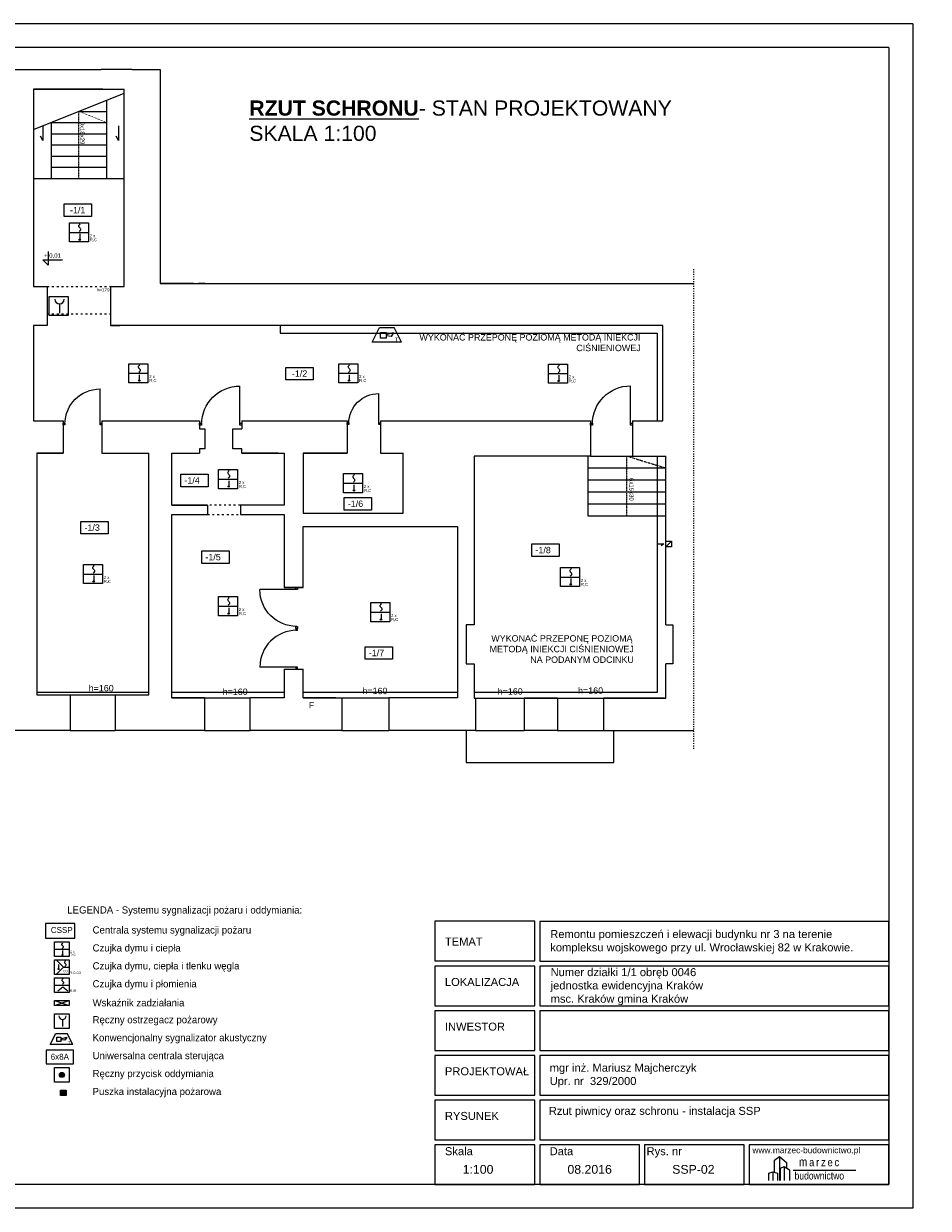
# Model space of a CAD drawing. Header units: centimetres. Extents: x 74437 to 92332, y -37016 to -3432.
# Tile 2 of 68: x 76420 to 78687, y -37016 to -34046. Entities that reach past the tile are written whole.
import ezdxf

# ---------------------------------------------------------------- set-up
doc = ezdxf.new("R2010")
doc.units = ezdxf.units.CM
doc.header["$LTSCALE"] = 0.02
doc.linetypes.add('ACAD_ISO03W100', pattern=[30, 12, -18])
doc.layers.get('0').update_dxf_attribs({"color": 8, "lineweight": 13})
for name, color, linetype, lineweight in [('0_stolarka', 8, 'Continuous', 13), ('_pk_tabelka', 7, 'Continuous', 15), ('ei30', 8, 'Continuous', 13), ('Linia SSP', 7, 'Continuous', 35), ('LINIE PRZEKROJOWE', 8, 'Continuous', 13), ('OPISY', 8, 'Continuous', 13), ('OSIE', 8, 'ACAD_ISO03W100', 13), ('SOD_UCS', 7, 'Continuous', 9), ('SSP', 7, 'Continuous', 25), ('SSP_Centrala', 7, 'Continuous', 25), ('SSP_PO-6x', 7, 'Continuous', 25), ('SSP_SAW-6101', 7, 'Continuous', 25), ('SSP_WZ-31', 7, 'Continuous', 25), ('stolarka', 8, 'Continuous', 13), ('WIDOK', 8, 'Continuous', 13)]:
    doc.layers.add(name, color=color, linetype=linetype, lineweight=lineweight)
doc.styles.add('ARCH. STANDARD', font='arial.ttf')
doc.styles.get("Standard").update_dxf_attribs({"font": 'arial.ttf', "height": 12})
doc.styles.add('Tomasz_W legenda', font='TCM_____.TTF')

# ---------------------------------------------------------------- blocks, each defined once
blk = doc.blocks.new('*U3')
at = {"layer": 'stolarka', "transparency": 33554684}
blk.add_lwpolyline([(5, 0), (5, 95)], dxfattribs=at)
for points in [[(0, 2.5), (0, -2.5), (5, -2.5), (5, 2.5)], [(100, -2.5), (105, -2.5), (105, 2.5), (100, 2.5)]]:
    blk.add_lwpolyline(points, close=True, dxfattribs=at)
blk.add_arc((5, 0), 95, 0, 90, dxfattribs=at)
blk = doc.blocks.new('POLON6000')
at = {"layer": 'Linia SSP', "lineweight": 5}
blk.add_lwpolyline([(0, 12.8), (0, 0), (25.6, 0), (25.6, 12.8)], close=True, dxfattribs=at)
blk = doc.blocks.new('WZ-31')
at = {"layer": 'Linia SSP', "lineweight": 5}
for p, q in [((0, 0), (12.8, 4.4)), ((0, 4.4), (12.8, 0))]:
    blk.add_line(p, q, dxfattribs=at)
blk.add_lwpolyline([(0, 0), (0, 4.4), (12.8, 4.4), (12.8, 0)], close=True, dxfattribs=at)
blk = doc.blocks.new('SAW-6101')
at = {"layer": 'Linia SSP', "lineweight": 5}
for p, q in [((0, 0), (6.4, 12.8)), ((25.6, 0), (0, 0)), ((6.4, 12.8), (19.2, 12.8)), ((7.3, 8.5), (12.1, 8.5)), ((7.3, 3.7), (7.3, 8.5)), ((12.1, 3.7), (7.3, 3.7)), ((12.1, 6.7), (18.7, 8.5)), ((12.1, 8.5), (12.1, 3.7)), ((16.4, 5.1), (12.1, 5.5)), ((18.7, 8.5), (16.4, 5.1)), ((25.6, 0), (19.2, 12.8))]:
    blk.add_line(p, q, dxfattribs=at)
blk.add_text('T', height=3.5, rotation=360, dxfattribs=at).set_placement((19.9, 0.5))
blk = doc.blocks.new('UCS6000')
at = {"layer": 'Linia SSP', "lineweight": 5}
blk.add_lwpolyline([(-25.6, 12.8), (-25.6, 0), (0, 0), (0, 12.8)], close=True, dxfattribs=at)
blk = doc.blocks.new('PO-xx')
at = {"layer": 'Linia SSP', "lineweight": 5}
h = blk.add_hatch(color=256, dxfattribs=at)
h.set_gradient(color1=(255, 255, 255))
edge = h.paths.add_edge_path()
edge.add_arc((6.4, 6.4), 2.21, 0, 360)
blk.add_lwpolyline([(0, 12.8), (12.8, 12.8), (12.8, 0), (0, 0)], close=True, dxfattribs=at)
blk.add_circle((6.4, 6.4), 2.21, dxfattribs=at)
blk = doc.blocks.new('AWOZ_P')
at = {"layer": 'SSP'}
blk.add_hatch(color=256, dxfattribs=at).paths.add_polyline_path([(379.9, 273.4), (379.9, 279.6), (386.1, 279.6), (386.1, 273.4)])
blk.add_lwpolyline([(379.9, 273.4), (379.9, 279.6), (386.1, 279.6), (386.1, 273.4)], close=True, dxfattribs=at)
blk = doc.blocks.new('A$C2559252F')
at = {"lineweight": 9}
for p, q in [((-20.01, 3.95), (-18.01, 5.47)), ((-18.01, 5.47), (-15.17, 2.98)), ((-18.01, 5.47), (-18.01, -4.14)), ((-20.01, -0.88), (-20.01, 3.95)), ((-17.65, 0.81), (-16.1, 1.39)), ((-17.65, -4.14), (-17.65, 0.81)), ((-16.1, 1.39), (-13.97, 0.07)), ((-16.1, 1.39), (-16.1, -4.14)), ((-15.17, 2.98), (-15.17, 0.81)), ((-13.97, 0.07), (-13.97, -4.14)), ((-12.57, 0), (12.57, 0)), ((-20.67, -0.7), (-20.67, -4.14))]:
    blk.add_line(p, q, dxfattribs=at)
blk.add_lwpolyline([(-22.28, -4.14), (-22.28, -1.29), (-20.67, -0.7), (-18.79, -1.2), (-18.79, -4.14)], dxfattribs=at)
at = {"lineweight": 9, "attachment_point": 1}
for s, insert, char_height, width in [('{\\fTechnic|b0|i0|c2|p2;\\H1.1667x;m\\H0.57141x; \\H1.6001x;a\\H0.62496x; \\H1.6001x;r\\H0.62496x; \\H1.6001x;z\\H0.62496x; \\H1.6001x;e\\H0.62496x; \\H1.6001x;c}', (-10.22, 5.04), 3, 25.2165), ('{\\fTechnic|b0|i0|c2|p2;\\H0.25x;budownictwo}', (-11.99, -0.78), 12, 32.0979)]:
    blk.add_mtext(s, dxfattribs=dict(at, insert=insert, char_height=char_height, width=width))

msp = doc.modelspace()

# ---------------------------------------------------------------- hatches: boundary and pattern name
at = {"layer": 'Linia SSP', "lineweight": 5}
for points in [[(76562.6, -34587.4, 1), (76559.1, -34587.4, 1)], [(76711.8, -34940.5, 1), (76708.3, -34940.5, 1)], [(77237.6, -34940.5, 1), (77234.1, -34940.5, 1)], [(77763, -34941.2, 1), (77759.5, -34941.2, 1)], [(76936.1, -35206, 1), (76932.6, -35206, 1)], [(77249.6, -35216, 1), (77246.1, -35216, 1)], [(76597.6, -35444, 1), (76594.1, -35444, 1)], [(77793.1, -35451.5, 1), (77789.6, -35451.5, 1)], [(76936.1, -35524.5, 1), (76932.6, -35524.5, 1)], [(77317.6, -35539.5, 1), (77314.1, -35539.5, 1)], [(76519.1, -36380.4, 1), (76516.4, -36380.4, 1)], [(76509.2, -36415.7, 1), (76506.5, -36415.7, 1)]]:
    msp.add_hatch(color=256, dxfattribs=at).paths.add_polyline_path(points)

# ---------------------------------------------------------------- linework, layer by layer
at = {"ltscale": 20}
for points in [[(76445.3, -34209.5), (76672.3, -34209.5)], [(76628.3, -34237.5), (76628.3, -34433.5)], [(76558.8, -34265.5), (76628.3, -34265.5)], [(76489.3, -34293.5), (76489.3, -34433.5)], [(76489.3, -34293.5), (76628.3, -34293.5)], [(76489.3, -34321.5), (76628.3, -34321.5)], [(76489.3, -34349.5), (76628.3, -34349.5)], [(76489.3, -34377.5), (76628.3, -34377.5)], [(76489.3, -34405.5), (76628.3, -34405.5)], [(76445.3, -34433.5), (76672.3, -34433.5)]]:
    msp.add_lwpolyline(points, dxfattribs=at)
for points in [[(76468.1, -34301.6), (76468.1, -34338.8), (76462.8, -34328)], [(76657.8, -34301.6), (76657.8, -34338.8), (76652.5, -34328)], [(77834.3, -35129.6), (77834.3, -35129.6), (77834.3, -35159.6), (78029.3, -35159.6)], [(77840.3, -35129.6), (77946.3, -35129.6)], [(77834.3, -35159.6), (77834.3, -35159.6), (77834.3, -35189.6), (78029.3, -35189.6)], [(77834.3, -35189.6), (77834.3, -35189.6), (77834.3, -35219.6), (78029.3, -35219.6)], [(77834.3, -35219.6), (77834.3, -35219.6), (77834.3, -35249.6), (78029.3, -35249.6)], [(77834.3, -35249.6), (77834.3, -35249.6), (77834.3, -35279.6), (78029.3, -35279.6)], [(78007.7, -35349.9), (78024.3, -35349.9), (78018, -35354.8)], [(77528.8, -35817.6), (77528.8, -35897.6), (77898.8, -35897.6), (77898.8, -35817.6)]]:
    msp.add_lwpolyline(points)
at = {"layer": '0_stolarka'}
for points in [[(77063.3, -34802.6), (77063.3, -34821.2)], [(77063.3, -34821.2), (78007.4, -34821.2), (78007.4, -35041.6)], [(78007.4, -35129.6), (78007.4, -35722.8), (77549.3, -35722.8)], [(76734.3, -35722.8), (76453.3, -35722.8)], [(77073.3, -35722.8), (76791.3, -35722.8)], [(77507.3, -35722.8), (77120.3, -35722.8)]]:
    msp.add_lwpolyline(points, dxfattribs=at)
at = {"layer": '_pk_tabelka', "color": 7, "ltscale": 3}
for p, q in [((78648.4, -34045.7), (74448.4, -34045.7)), ((78648.4, -34045.7), (78648.4, -37015.7)), ((78588.4, -34105.7), (74698.4, -34105.7)), ((78588.4, -34105.7), (78588.4, -36955.7)), ((78588.4, -36955.7), (74698.4, -36955.7)), ((78648.4, -37015.7), (74448.4, -37015.7))]:
    msp.add_line(p, q, dxfattribs=at)
for points in [[(77450.9, -36395.5), (77700.9, -36395.5), (77700.9, -36296.1), (77450.9, -36296.1)], [(77713.4, -36396), (78588.4, -36396), (78588.4, -36296.6), (77713.4, -36296.6)], [(77450.9, -36508), (77700.9, -36508), (77700.9, -36408.5), (77450.9, -36408.5)], [(77713.4, -36508), (78588.4, -36508), (78588.4, -36408.5), (77713.4, -36408.5)], [(77450.9, -36619.9), (77700.9, -36619.9), (77700.9, -36520.5), (77450.9, -36520.5)], [(77713.4, -36619.9), (78588.4, -36619.9), (78588.4, -36520.5), (77713.4, -36520.5)], [(77450.9, -36731.8), (77700.9, -36731.8), (77700.9, -36632.4), (77450.9, -36632.4)], [(77713.4, -36731.8), (78588.4, -36731.8), (78588.4, -36632.4), (77713.4, -36632.4)], [(77450.9, -36843.7), (77700.9, -36843.7), (77700.9, -36744.3), (77450.9, -36744.3)], [(77713.4, -36843.7), (78588.4, -36843.7), (78588.4, -36744.3), (77713.4, -36744.3)], [(77450.9, -36955.7), (77700.9, -36955.7), (77700.9, -36856.2), (77450.9, -36856.2)], [(77713.4, -36955.7), (77963.4, -36955.7), (77963.4, -36856.2), (77713.4, -36856.2)], [(77975.9, -36955.7), (78225.9, -36955.7), (78225.9, -36856.2), (77975.9, -36856.2)], [(78238.4, -36955.7), (78588.4, -36955.7), (78588.4, -36856.2), (78238.4, -36856.2)]]:
    msp.add_lwpolyline(points, close=True, dxfattribs=at)
at = {"layer": 'Linia SSP', "lineweight": 5}
for p, q in [((76534.9, -34569), (76582.7, -34569)), ((76560.8, -34572.9), (76560.8, -34587.4)), ((76510.4, -34748.1), (76510.4, -34771.5)), ((77293.6, -34844.3), (77312, -34807.6)), ((77312, -34807.6), (77348.7, -34807.6)), ((77367, -34844.3), (77348.7, -34807.6)), ((77314.6, -34819.9), (77328.4, -34819.9)), ((77314.6, -34833.7), (77314.6, -34819.9)), ((77328.4, -34833.7), (77314.6, -34833.7)), ((77328.4, -34825), (77347.2, -34819.9)), ((77328.4, -34819.9), (77328.4, -34833.7)), ((77340.8, -34829.8), (77328.4, -34828.5)), ((77347.2, -34819.9), (77340.8, -34829.8)), ((77367, -34844.3), (77293.6, -34844.3)), ((76684.2, -34922.1), (76731.9, -34922.1)), ((76710.1, -34926), (76710.1, -34940.5)), ((77209.9, -34922.1), (77257.7, -34922.1)), ((77235.8, -34926), (77235.8, -34940.5)), ((77735.4, -34922.8), (77783.1, -34922.8)), ((77761.3, -34926.7), (77761.3, -34941.2)), ((76908.4, -35187.6), (76956.2, -35187.6)), ((76934.3, -35191.5), (76934.3, -35206)), ((77221.9, -35197.6), (77269.7, -35197.6)), ((77247.8, -35201.5), (77247.8, -35216)), ((76569.9, -35425.6), (76617.7, -35425.6)), ((76595.8, -35429.5), (76595.8, -35444)), ((77765.4, -35433.1), (77813.2, -35433.1)), ((77791.3, -35437), (77791.3, -35451.5)), ((76908.4, -35506.1), (76956.2, -35506.1)), ((76934.3, -35510), (76934.3, -35524.5)), ((77289.9, -35521.1), (77337.7, -35521.1)), ((77315.8, -35525), (77315.8, -35539.5)), ((76497.8, -36366.3), (76534.6, -36366.3)), ((76517.7, -36369.2), (76517.7, -36380.4)), ((76520.5, -36411.3), (76502.1, -36392.9)), ((76520.5, -36411.3), (76502.1, -36429.6)), ((76507.9, -36404.5), (76507.9, -36415.7)), ((76520.5, -36411.3), (76534.6, -36411.3)), ((76497.8, -36456.3), (76534.6, -36456.3)), ((76518.5, -36461.2), (76506.3, -36471.2)), ((76530.7, -36471.2), (76518.5, -36461.2)), ((76517.9, -36542.2), (76517.9, -36560.1))]:
    msp.add_line(p, q, dxfattribs=at)
at = {"layer": 'Linia SSP', "linetype": 'Continuous', "lineweight": 5}
for p, q in [((76558.6, -34553.1), (76559, -34551.5)), ((76559, -34554.7), (76558.6, -34553.1)), ((76559, -34551.5), (76560.2, -34549.7)), ((76559.9, -34556), (76559, -34554.7)), ((76561.4, -34564.7), (76559.5, -34566.8)), ((76560.2, -34556.5), (76559.9, -34556)), ((76560.2, -34549.7), (76562.2, -34547.5)), ((76560.8, -34557.2), (76560.2, -34556.5)), ((76560.8, -34557.2), (76561.4, -34557.9)), ((76561.4, -34557.9), (76561.7, -34558.3)), ((76562.6, -34562.9), (76561.4, -34564.7)), ((76561.7, -34558.3), (76562.6, -34559.7)), ((76562.6, -34559.7), (76563, -34561.3)), ((76563, -34561.3), (76562.6, -34562.9)), ((76707.9, -34906.2), (76708.3, -34904.6)), ((76708.3, -34907.8), (76707.9, -34906.2)), ((76708.3, -34904.6), (76709.4, -34902.8)), ((76709.1, -34909.1), (76708.3, -34907.8)), ((76710.7, -34917.8), (76708.7, -34919.9)), ((76709.4, -34909.6), (76709.1, -34909.1)), ((76709.4, -34902.8), (76711.4, -34900.6)), ((76710.1, -34910.3), (76709.4, -34909.6)), ((76710.1, -34910.3), (76710.7, -34911)), ((76710.7, -34911), (76711, -34911.4)), ((76711.9, -34916), (76710.7, -34917.8)), ((76711, -34911.4), (76711.9, -34912.8)), ((76711.9, -34912.8), (76712.3, -34914.4)), ((76712.3, -34914.4), (76711.9, -34916)), ((77233.6, -34906.2), (77234, -34904.6)), ((77234, -34907.8), (77233.6, -34906.2)), ((77234, -34904.6), (77235.2, -34902.8)), ((77234.9, -34909.1), (77234, -34907.8)), ((77236.4, -34917.8), (77234.5, -34919.9)), ((77235.2, -34909.6), (77234.9, -34909.1)), ((77235.2, -34902.8), (77237.2, -34900.6)), ((77235.8, -34910.3), (77235.2, -34909.6)), ((77235.8, -34910.3), (77236.4, -34911)), ((77236.4, -34911), (77236.7, -34911.4)), ((77237.6, -34916), (77236.4, -34917.8)), ((77236.7, -34911.4), (77237.6, -34912.8)), ((77237.6, -34912.8), (77238, -34914.4)), ((77238, -34914.4), (77237.6, -34916)), ((77759.1, -34906.9), (77759.4, -34905.3)), ((77759.4, -34908.5), (77759.1, -34906.9)), ((77759.4, -34905.3), (77760.6, -34903.5)), ((77760.3, -34909.9), (77759.4, -34908.5)), ((77761.9, -34918.5), (77759.9, -34920.7)), ((77760.6, -34910.3), (77760.3, -34909.9)), ((77760.6, -34903.5), (77762.6, -34901.3)), ((77761.2, -34911), (77760.6, -34910.3)), ((77761.2, -34911), (77761.9, -34911.7)), ((77761.9, -34911.7), (77762.2, -34912.2)), ((77763, -34916.7), (77761.9, -34918.5)), ((77762.2, -34912.2), (77763, -34913.5)), ((77763, -34913.5), (77763.4, -34915.1)), ((77763.4, -34915.1), (77763, -34916.7)), ((76932.1, -35171.7), (76932.5, -35170.1)), ((76932.5, -35173.3), (76932.1, -35171.7)), ((76932.5, -35170.1), (76933.7, -35168.3)), ((76933.4, -35174.6), (76932.5, -35173.3)), ((76934.9, -35183.3), (76933, -35185.4)), ((76933.7, -35175.1), (76933.4, -35174.6)), ((76933.7, -35168.3), (76935.7, -35166.1)), ((76934.3, -35175.8), (76933.7, -35175.1)), ((76934.3, -35175.8), (76934.9, -35176.5)), ((76934.9, -35176.5), (76935.2, -35176.9)), ((76936.1, -35181.5), (76934.9, -35183.3)), ((76935.2, -35176.9), (76936.1, -35178.3)), ((76936.1, -35178.3), (76936.5, -35179.9)), ((76936.5, -35179.9), (76936.1, -35181.5)), ((77245.6, -35181.7), (77246, -35180.1)), ((77246, -35183.3), (77245.6, -35181.7)), ((77246, -35180.1), (77247.2, -35178.3)), ((77246.9, -35184.6), (77246, -35183.3)), ((77248.4, -35193.3), (77246.5, -35195.4)), ((77247.2, -35185.1), (77246.9, -35184.6)), ((77247.2, -35178.3), (77249.2, -35176.1)), ((77247.8, -35185.8), (77247.2, -35185.1)), ((77247.8, -35185.8), (77248.4, -35186.5)), ((77248.4, -35186.5), (77248.7, -35186.9)), ((77249.6, -35191.5), (77248.4, -35193.3)), ((77248.7, -35186.9), (77249.6, -35188.3)), ((77249.6, -35188.3), (77250, -35189.9)), ((77250, -35189.9), (77249.6, -35191.5)), ((76593.6, -35409.7), (76594, -35408.1)), ((76594, -35411.3), (76593.6, -35409.7)), ((76594, -35408.1), (76595.2, -35406.3)), ((76594.9, -35412.6), (76594, -35411.3)), ((76596.4, -35421.3), (76594.5, -35423.4)), ((76595.2, -35413.1), (76594.9, -35412.6)), ((76595.2, -35406.3), (76597.2, -35404.1)), ((76595.8, -35413.8), (76595.2, -35413.1)), ((76595.8, -35413.8), (76596.4, -35414.5)), ((76596.4, -35414.5), (76596.7, -35414.9)), ((76597.6, -35419.5), (76596.4, -35421.3)), ((76596.7, -35414.9), (76597.6, -35416.3)), ((76597.6, -35416.3), (76598, -35417.9)), ((76598, -35417.9), (76597.6, -35419.5)), ((77789.1, -35417.2), (77789.5, -35415.6)), ((77789.5, -35418.8), (77789.1, -35417.2)), ((77789.5, -35415.6), (77790.7, -35413.8)), ((77790.4, -35420.1), (77789.5, -35418.8)), ((77791.9, -35428.8), (77790, -35430.9)), ((77790.7, -35420.6), (77790.4, -35420.1)), ((77790.7, -35413.8), (77792.7, -35411.6)), ((77791.3, -35421.3), (77790.7, -35420.6)), ((77791.3, -35421.3), (77791.9, -35422)), ((77791.9, -35422), (77792.2, -35422.4)), ((77793.1, -35427), (77791.9, -35428.8)), ((77792.2, -35422.4), (77793.1, -35423.8)), ((77793.1, -35423.8), (77793.5, -35425.4)), ((77793.5, -35425.4), (77793.1, -35427)), ((76932.1, -35490.2), (76932.5, -35488.6)), ((76932.5, -35491.8), (76932.1, -35490.2)), ((76932.5, -35488.6), (76933.7, -35486.8)), ((76933.7, -35486.8), (76935.7, -35484.6)), ((76933.4, -35493.1), (76932.5, -35491.8)), ((76934.9, -35501.8), (76933, -35503.9)), ((76933.7, -35493.6), (76933.4, -35493.1)), ((76934.3, -35494.3), (76933.7, -35493.6)), ((76934.3, -35494.3), (76934.9, -35495)), ((76934.9, -35495), (76935.2, -35495.4)), ((76936.1, -35500), (76934.9, -35501.8)), ((76935.2, -35495.4), (76936.1, -35496.8)), ((76936.1, -35496.8), (76936.5, -35498.4)), ((76936.5, -35498.4), (76936.1, -35500)), ((77313.6, -35505.2), (77314, -35503.6)), ((77314, -35506.8), (77313.6, -35505.2)), ((77314, -35503.6), (77315.2, -35501.8)), ((77314.9, -35508.1), (77314, -35506.8)), ((77316.4, -35516.8), (77314.5, -35518.9)), ((77315.2, -35508.6), (77314.9, -35508.1)), ((77315.2, -35501.8), (77317.2, -35499.6)), ((77315.8, -35509.3), (77315.2, -35508.6)), ((77315.8, -35509.3), (77316.4, -35510)), ((77316.4, -35510), (77316.7, -35510.4)), ((77317.6, -35515), (77316.4, -35516.8)), ((77316.7, -35510.4), (77317.6, -35511.8)), ((77317.6, -35511.8), (77318, -35513.4)), ((77318, -35513.4), (77317.6, -35515)), ((76516.3, -36352.8), (76517.3, -36351.4)), ((76517.3, -36351.4), (76518.8, -36349.7)), ((76516, -36354), (76516.3, -36352.8)), ((76516.3, -36355.3), (76516, -36354)), ((76517, -36356.3), (76516.3, -36355.3)), ((76518.2, -36362.9), (76516.7, -36364.6)), ((76517.3, -36356.6), (76517, -36356.3)), ((76517.7, -36357.2), (76517.3, -36356.6)), ((76517.7, -36357.2), (76518.2, -36357.7)), ((76518.2, -36357.7), (76518.4, -36358.1)), ((76519.1, -36361.5), (76518.2, -36362.9)), ((76518.4, -36358.1), (76519.1, -36359.1)), ((76519.1, -36359.1), (76519.4, -36360.3)), ((76519.4, -36360.3), (76519.1, -36361.5)), ((76522.9, -36398.8), (76523.2, -36397.6)), ((76523.2, -36400.1), (76522.9, -36398.8)), ((76523.2, -36397.6), (76524.1, -36396.2)), ((76523.9, -36401.1), (76523.2, -36400.1)), ((76525.1, -36407.7), (76523.6, -36409.4)), ((76524.1, -36401.4), (76523.9, -36401.1)), ((76524.1, -36396.2), (76525.6, -36394.5)), ((76524.6, -36402), (76524.1, -36401.4)), ((76524.6, -36402), (76525.1, -36402.5)), ((76525.1, -36402.5), (76525.3, -36402.9)), ((76526, -36406.3), (76525.1, -36407.7)), ((76525.3, -36402.9), (76526, -36403.9)), ((76526, -36403.9), (76526.3, -36405.1)), ((76526.3, -36405.1), (76526, -36406.3)), ((76517.1, -36442.7), (76518, -36441.4)), ((76518, -36441.4), (76519.5, -36439.7)), ((76516.8, -36444), (76517.1, -36442.7)), ((76517.1, -36445.2), (76516.8, -36444)), ((76517.8, -36446.2), (76517.1, -36445.2)), ((76518.9, -36452.9), (76517.4, -36454.6)), ((76518, -36446.6), (76517.8, -36446.2)), ((76518.5, -36447.1), (76518, -36446.6)), ((76518.5, -36447.1), (76518.9, -36447.7)), ((76518.9, -36447.7), (76519.2, -36448)), ((76519.8, -36451.5), (76518.9, -36452.9)), ((76519.2, -36448), (76519.8, -36449)), ((76519.8, -36449), (76520.1, -36450.3)), ((76520.1, -36450.3), (76519.8, -36451.5))]:
    msp.add_line(p, q, dxfattribs=at)
at = {"layer": 'Linia SSP', "lineweight": 5}
for points in [[(76534.9, -34545.1), (76582.7, -34545.1), (76582.7, -34592.9), (76534.9, -34592.9)], [(76484.3, -34729.6), (76532.1, -34729.6), (76532.1, -34777.4), (76484.3, -34777.4)], [(76684.2, -34898.2), (76731.9, -34898.2), (76731.9, -34946), (76684.2, -34946)], [(77209.9, -34898.2), (77257.7, -34898.2), (77257.7, -34946), (77209.9, -34946)], [(77735.4, -34899), (77783.1, -34899), (77783.1, -34946.7), (77735.4, -34946.7)], [(76908.4, -35163.7), (76956.2, -35163.7), (76956.2, -35211.5), (76908.4, -35211.5)], [(77221.9, -35173.7), (77269.7, -35173.7), (77269.7, -35221.5), (77221.9, -35221.5)], [(76569.9, -35401.7), (76617.7, -35401.7), (76617.7, -35449.5), (76569.9, -35449.5)], [(77765.4, -35409.2), (77813.2, -35409.2), (77813.2, -35457), (77765.4, -35457)], [(76908.4, -35482.2), (76956.2, -35482.2), (76956.2, -35530), (76908.4, -35530)], [(77289.9, -35497.2), (77337.7, -35497.2), (77337.7, -35545), (77289.9, -35545)], [(76497.8, -36347.9), (76534.6, -36347.9), (76534.6, -36384.6), (76497.8, -36384.6)], [(76497.8, -36392.9), (76534.6, -36392.9), (76534.6, -36429.6), (76497.8, -36429.6)], [(76497.8, -36437.9), (76534.6, -36437.9), (76534.6, -36474.6), (76497.8, -36474.6)], [(76497.8, -36527.9), (76534.6, -36527.9), (76534.6, -36564.6), (76497.8, -36564.6)]]:
    msp.add_lwpolyline(points, close=True, dxfattribs=at)
for centre, radius in [((76560.8, -34587.4), 1.75), ((76710.1, -34940.5), 1.75), ((77235.8, -34940.5), 1.75), ((77761.3, -34941.2), 1.75), ((76934.3, -35206), 1.75), ((77247.8, -35216), 1.75), ((76595.8, -35444), 1.75), ((77791.3, -35451.5), 1.75), ((76934.3, -35524.5), 1.75), ((77315.8, -35539.5), 1.75), ((76517.7, -36380.4), 1.35), ((76507.9, -36415.7), 1.35)]:
    msp.add_circle(centre, radius, dxfattribs=at)
for centre, radius in [((76510.4, -34736.4), 11.7), ((76517.9, -36533.2), 9)]:
    msp.add_arc(centre, radius, 180, 0, dxfattribs=at)
at = {"layer": 'LINIE PRZEKROJOWE'}
for points in [[(76377.3, -35735.6), (76377.3, -34160.5), (76445.3, -34160.5)], [(76377.3, -34160.5), (76614.3, -34160.5)], [(76692.3, -34160.5), (76614.3, -34160.5)], [(76692.3, -34160.5), (76762.3, -34160.5)], [(76762.3, -34160.5), (76762.3, -34509.2)], [(76445.3, -34209.5), (76445.3, -34704.5)], [(76618.4, -34209.5), (76445.3, -34209.5)], [(76614.3, -34209.5), (76672.3, -34209.5)], [(76672.3, -34704.5), (76672.3, -34209.5)], [(76445.3, -34311.2), (76672.3, -34219.8)], [(76762.3, -34509.2), (76762.3, -34697.2)], [(76445.3, -34704.5), (76479.3, -34704.5)], [(76479.3, -34704.5), (76479.3, -34802.4), (76445.3, -34802.4)], [(76638.3, -34704.5), (76672.3, -34704.5)], [(76638.3, -34704.5), (76638.3, -34802.6), (76661.3, -34802.6)], [(76846.3, -34697.2), (76762.3, -34697.2)], [(76762.3, -34697.2), (78099.3, -34697.2)], [(76772.3, -34697.2), (76846.3, -34697.2)], [(76875.3, -34697.2), (76858.3, -34697.2)], [(76858.3, -34697.2), (76875.3, -34697.2)], [(76445.3, -34802.6), (76445.3, -35041.6), (76519.3, -35041.6)], [(77946.3, -35041.6), (78022.3, -35041.6), (78022.3, -34802.6), (76638.3, -34802.6)], [(76445.3, -35041.6), (76519.3, -35041.6), (76519.3, -35122.6)], [(76616.3, -35041.6), (76861.3, -35041.6)], [(76616.3, -35041.6), (76616.3, -35122.6)], [(76616.3, -35041.6), (76861.3, -35041.6), (76861.3, -35061.6)], [(76967.3, -35041.6), (77231.3, -35041.6)], [(76967.3, -35041.6), (76967.3, -35061.6)], [(76967.3, -35041.6), (77231.3, -35041.6), (77231.3, -35122.6)], [(77314.3, -35041.6), (77840.3, -35041.6)], [(77314.3, -35041.6), (77314.3, -35122.6)], [(77314.3, -35041.6), (77840.3, -35041.6), (77840.3, -35129.6)], [(77946.3, -35041.6), (77946.3, -35129.6)], [(76861.3, -35061.6), (76874.3, -35061.6), (76874.3, -35111.6), (76861.3, -35111.6)], [(76944.3, -35111.6), (76944.3, -35061.6), (76967.3, -35061.6)], [(76967.3, -35111.6), (76944.3, -35111.6), (76944.3, -35085.3)], [(76453.3, -35122.6), (76519.3, -35122.6)], [(76519.3, -35122.6), (76453.3, -35122.6), (76453.3, -35728.6), (76537.3, -35728.6), (76537.3, -35817.6)], [(76616.3, -35122.6), (76734.3, -35122.6)], [(76649.3, -35728.6), (76734.3, -35728.6), (76734.3, -35122.6)], [(76791.3, -35122.6), (76861.3, -35122.6)], [(76791.3, -35122.6), (76861.3, -35122.6)], [(76881.3, -35252.6), (76791.3, -35252.6), (76791.3, -35122.6)], [(76791.3, -35122.6), (76861.3, -35122.6)], [(76861.3, -35111.6), (76861.3, -35122.6)], [(77058.3, -35122.6), (76967.3, -35122.6), (76967.3, -35111.6), (76944.3, -35111.6)], [(76983.3, -35122.6), (77073.3, -35122.6), (77073.3, -35252.6), (76963.3, -35252.6)], [(76967.3, -35122.6), (77058.3, -35122.6)], [(77120.3, -35122.6), (77231.3, -35122.6)], [(77231.3, -35122.6), (77120.3, -35122.6), (77120.3, -35272.6), (77371.3, -35272.6), (77371.3, -35122.6)], [(77314.3, -35122.6), (77371.3, -35122.6)], [(77549.3, -35129.6), (77549.3, -35552.6), (77529.3, -35552.6), (77529.3, -35650.6), (77549.3, -35650.6)], [(77840.3, -35129.6), (77549.3, -35129.6), (77549.3, -35552.6)], [(77946.3, -35129.6), (78029.3, -35129.6)], [(78029.3, -35552.6), (78029.3, -35129.6)], [(76791.3, -35252.6), (76881.3, -35252.6)], [(76791.3, -35252.6), (76881.3, -35252.6), (76881.3, -35276.6)], [(77073.3, -35252.6), (76963.3, -35252.6), (76963.3, -35276.6)], [(76791.3, -35276.6), (76881.3, -35276.6)], [(76873.3, -35735.6), (76791.3, -35735.6), (76791.3, -35276.6)], [(76963.3, -35276.6), (77073.3, -35276.6), (77073.3, -35459.6)], [(77073.3, -35276.6), (77073.3, -35459.6), (77120.3, -35459.6)], [(77120.3, -35459.6), (77120.3, -35306.6), (77507.3, -35306.6), (77507.3, -35735.6), (77335.3, -35735.6)], [(78029.3, -35343.2), (78043.3, -35343.2), (78043.3, -35357.2), (78029.3, -35357.2)], [(78043.3, -35343.2), (78029.3, -35357.2)], [(77120.3, -35459.6), (77073.3, -35459.6)], [(78029.3, -35552.6), (78047.3, -35552.6), (78047.3, -35650.6), (78029.3, -35650.6)], [(77073.3, -35663.6), (77073.3, -35735.6), (76988.3, -35735.6)], [(77073.3, -35663.6), (77120.3, -35663.6)], [(77202.3, -35735.6), (77120.3, -35735.6), (77120.3, -35663.6)], [(77549.3, -35650.6), (77549.3, -35736.6), (77552.3, -35736.6)], [(77873.3, -35736.6), (78029.3, -35736.6), (78029.3, -35650.6)], [(76649.3, -35728.6), (76649.3, -35817.6)], [(76791.3, -35735.6), (76873.3, -35735.6), (76873.3, -35817.6)], [(76988.3, -35817.6), (76988.3, -35735.6)], [(77120.3, -35735.6), (77217.3, -35735.6), (77217.3, -35817.6)], [(77507.3, -35735.6), (77335.3, -35735.6), (77335.3, -35817.6)], [(77552.3, -35736.6), (77552.3, -35817.6)], [(77674.3, -35736.6), (77758.3, -35736.6)], [(77758.3, -35736.6), (77674.3, -35736.6), (77674.3, -35817.6)], [(77674.3, -35736.6), (77674.3, -35736.6)], [(77758.3, -35736.6), (77758.3, -35817.6)], [(78026.3, -35736.6), (77873.3, -35736.6), (77873.3, -35817.6)], [(77873.3, -35736.6), (77873.3, -35736.6)], [(76537.3, -35817.6), (76357, -35817.6)], [(76873.3, -35817.6), (76649.3, -35817.6)], [(77217.3, -35817.6), (76988.3, -35817.6)], [(77552.3, -35817.6), (77335.3, -35817.6)], [(77758.3, -35817.6), (77674.3, -35817.6)], [(77873.3, -35817.6), (78099.3, -35817.6)], [(77873.3, -35817.6), (77873.3, -35817.6)]]:
    msp.add_lwpolyline(points, dxfattribs=at)
at = {"layer": 'OPISY'}
for p, q in [((76481.7, -34617.2), (76481.7, -34651.5)), ((76481.7, -34651.5), (76468.2, -34638)), ((76468.2, -34638), (76517.4, -34638))]:
    msp.add_line(p, q, dxfattribs=at)
for points in [[(76521.6, -34497.7), (76590.1, -34497.7), (76590.1, -34529), (76521.6, -34529)], [(77077.6, -34907.4), (77146.1, -34907.4), (77146.1, -34938.7), (77077.6, -34938.7)], [(76814.3, -35175.3), (76882.8, -35175.3), (76882.8, -35206.6), (76814.3, -35206.6)], [(77223.7, -35233.7), (77292.2, -35233.7), (77292.2, -35265), (77223.7, -35265)], [(76563.9, -35293.7), (76632.4, -35293.7), (76632.4, -35325), (76563.9, -35325)], [(76866.8, -35367.6), (76935.3, -35367.6), (76935.3, -35398.9), (76866.8, -35398.9)], [(77693.8, -35350), (77762.4, -35350), (77762.4, -35381.3), (77693.8, -35381.3)], [(77276.4, -35608), (77344.9, -35608), (77344.9, -35639.3), (77276.4, -35639.3)]]:
    msp.add_lwpolyline(points, close=True, dxfattribs=at)
at = {"layer": 'OSIE'}
for points in [[(76558.8, -34433.5), (76558.8, -34265.5), (76628.3, -34293.5)], [(77931.8, -35279.6), (77931.8, -35129.6), (78029.3, -35159.6)]]:
    msp.add_lwpolyline(points, dxfattribs=at)
at = {"layer": 'OSIE', "ltscale": 10}
msp.add_lwpolyline([(78099.3, -35863.5), (78099.3, -34659.4)], dxfattribs=at)
at = {"layer": 'WIDOK', "linetype": 'ACAD_ISO03W100', "ltscale": 20}
for points in [[(76479.3, -34704.5), (76638.3, -34704.5)], [(76479.3, -34773.2), (76638.3, -34773.2)], [(76963.3, -35252.6), (76881.3, -35252.6)], [(76881.3, -35276.6), (76963.3, -35276.6)]]:
    msp.add_lwpolyline(points, dxfattribs=at)
at = {"layer": 'WIDOK'}
for points in [[(76537.3, -35728.5), (76649.3, -35728.5)], [(76873.3, -35735.6), (76988.3, -35735.6)], [(77217.3, -35735.6), (77335.3, -35735.5)], [(77552.3, -35736.5), (77674.3, -35736.5)], [(77758.3, -35736.6), (77873.3, -35736.6)], [(76537.3, -35817.6), (76649.3, -35817.6)], [(76873.3, -35817.6), (76988.3, -35817.6)], [(77217.3, -35817.6), (77335.3, -35817.6)], [(77552.3, -35817.6), (77674.3, -35817.6)], [(77758.3, -35817.8), (77873.3, -35817.8)]]:
    msp.add_lwpolyline(points, dxfattribs=at)

# ---------------------------------------------------------------- block references
at = {"layer": '_pk_tabelka', "color": 0, "xscale": 6.25, "yscale": 6.25, "zscale": 12.5}
msp.add_blockref('A$C2559252F', (78426.9, -36919.8), dxfattribs=at)
at = {"layer": 'SOD_UCS', "color": 5, "xscale": 2.65748031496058, "yscale": 2.65748031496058, "zscale": 2.65748031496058}
msp.add_blockref('UCS6000', (76545, -36653.3), dxfattribs=at)
at = {"layer": 'SSP', "xscale": 2.25, "yscale": 2.25, "zscale": 2.25}
msp.add_blockref('AWOZ_P', (75658.3, -37348.4), dxfattribs=at)
at = {"layer": 'SSP_Centrala', "color": 5, "xscale": 2.870078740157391, "yscale": 2.870078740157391, "zscale": 2.870078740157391}
msp.add_blockref('POLON6000', (76475.1, -36338.7), dxfattribs=at)
at = {"layer": 'SSP_PO-6x', "color": 5, "xscale": 2.870078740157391, "yscale": 2.870078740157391, "zscale": 2.870078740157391}
msp.add_blockref('PO-xx', (76497.8, -36699.6), dxfattribs=at)
at = {"layer": 'SSP_SAW-6101', "xscale": 2.206312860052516, "yscale": 2.206312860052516, "zscale": 2.206312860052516}
msp.add_blockref('SAW-6101', (76487, -36605.4), dxfattribs=at)
at = {"layer": 'SSP_WZ-31', "color": 5, "xscale": 2.870078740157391, "yscale": 2.870078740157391, "zscale": 2.870078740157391}
msp.add_blockref('WZ-31', (76497.8, -36507.5), dxfattribs=at)
at = {"layer": 'stolarka', "transparency": 33554684}
for p, xscale, yscale, zscale in [((76967.3, -35050), -1.009523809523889, 1.009523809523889, 1.009523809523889), ((77946.3, -35049.5), -1.009523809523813, 1.009523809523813, 1.009523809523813), ((76616.3, -35049.3), -0.9238095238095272, 0.9238095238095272, 0.9238095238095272), ((77314.3, -35048.2), -0.792570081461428, 0.792570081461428, 0.792570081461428)]:
    msp.add_blockref('*U3', p, dxfattribs=dict(at, xscale=xscale, yscale=yscale, zscale=zscale))
at = {"layer": 'stolarka', "transparency": 33554684, "yscale": 0.9714285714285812, "zscale": 0.9714285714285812}
for p, xscale, rotation in [((77104.5, -35459.6), -0.9714285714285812, 90.00000000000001), ((77104.5, -35663.6), 0.9714285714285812, 90)]:
    msp.add_blockref('*U3', p, dxfattribs=dict(at, xscale=xscale, rotation=rotation))

# ---------------------------------------------------------------- texts
at = {"insert": (76985.8, -34238.2), "char_height": 38, "width": 2031.92, "attachment_point": 1, "style": 'ARCH. STANDARD'}
msp.add_mtext('{\\fArial|b1|i0|c238|p34;\\L\\C256;RZUT\\fArial|b1|i0|c0|p34; \\fArial|b1|i0|c238|p34;SCHRONU\\fArial|b0|i0|c238|p34;\\l- STAN PROJEKTOWANY\\PSK\\fArial|b0|i0|c0|p34;A\\fArial|b0|i0|c238|p34;L\\fArial|b0|i0|c0|p34;A \\fArial|b0|i0|c238|p34;1:100}', dxfattribs=at)
at = {"layer": '_pk_tabelka', "color": 7, "style": 'ARCH. STANDARD'}
for s, height, p in [('TEMAT', 19.99, (77475.9, -36356.9)), ('LOKALIZACJA', 19.988, (77475.9, -36458.2)), ('INWESTOR', 19.99, (77475.9, -36570.2)), ('PROJEKTOWAŁ', 19.988, (77475.9, -36682.1)), ('RYSUNEK', 19.99, (77475.9, -36794))]:
    msp.add_text(s, height=height, dxfattribs=at).set_placement(p)
at = {"layer": '_pk_tabelka', "color": 7, "lineweight": 13, "insert": (77739.9, -36318.1), "char_height": 20, "width": 828.736, "attachment_point": 1, "style": 'ARCH. STANDARD'}
msp.add_mtext('{\\C0;Remontu pomieszczeń i elewacji budynku nr 3 na terenie kompleksu wojskowego przy ul. Wrocławskiej 82 w Krakowie.\\H1.2565x; }', dxfattribs=at)
at = {"layer": '_pk_tabelka', "color": 7, "lineweight": 13, "attachment_point": 1}
for s, insert, char_height, width in [('{\\C0;Numer działki 1/1 obręb 0046 \\Pjednostka ewidencyjna Kraków\\Pmsc. Kraków gmina Kraków}', (77740.8, -36413.6), 20, 982.933), ('mgr inż.{\\fArial|b0|i0|c238|p34; Mariusz Majcherczyk\\PUpr. nr  329/2000}', (77738.4, -36653.2), 20, 982.933), ('Rzut piwnicy oraz schronu - instalacja SSP', (77736.2, -36761.4), 20, 716.04), ('Skala', (77475.9, -36862.5), 20, 982.933), ('Data', (77738.4, -36862.5), 20, 982.933), ('Rys. nr\\P^I', (77981.2, -36862.5), 20, 982.933), ('www.marzec-budownictwo.pl', (78246.4, -36862.5), 15, 982.933)]:
    msp.add_mtext(s, dxfattribs=dict(at, insert=insert, char_height=char_height, width=width))
at = {"layer": '_pk_tabelka', "color": 7, "char_height": 22.05, "width": 15.335, "attachment_point": 1}
for s, insert in [('1:100', (77520.4, -36907)), ('08.2016', (77782.9, -36907))]:
    msp.add_mtext(s, dxfattribs=dict(at, insert=insert))
at = {"layer": '_pk_tabelka', "insert": (78045.4, -36907), "char_height": 22.05, "width": 15.335, "attachment_point": 1}
msp.add_mtext('SSP-02', dxfattribs=at)
at = {"layer": 'ei30', "char_height": 16, "width": 598.031, "attachment_point": 1}
for s, insert in [('\\pi46.424;WYKONAĆ PRZEPONĘ POZIOMĄ METODĄ INIEKCJI \\P\\pi439.44;CIŚNIENIOWEJ', (77365.6, -34824)), ('\\pi244.27;WYKONAĆ PRZEPONĘ POZIOMĄ \\P\\pi240.04;METODĄ INIEKCJI CIŚNIENIOWEJ \\P\\pi341.98;NA PODANYM ODCINKU', (77347.8, -35578.8))]:
    msp.add_mtext(s, dxfattribs=dict(at, insert=insert))
at = {"layer": 'Linia SSP', "lineweight": 5}
for s, height, p in [('2 x', 7.46, (76586, -34581.1)), ('R,C', 7.46, (76586, -34591)), ('2 x', 7.46, (76735.3, -34934.2)), ('2 x', 7.46, (77261, -34934.2)), ('R,C', 7.46, (76735.3, -34944.1)), ('R,C', 7.46, (77261, -34944.1)), ('2 x', 7.46, (77786.4, -34934.9)), ('R,C', 7.46, (77786.4, -34944.9)), ('2 x', 7.46, (76959.5, -35199.7)), ('R,C', 7.46, (76959.5, -35209.6)), ('2 x', 7.46, (77273, -35209.7)), ('R,C', 7.46, (77273, -35219.6)), ('2 x', 7.46, (76621, -35437.7)), ('R,C', 7.46, (76621, -35447.6)), ('2 x', 7.46, (77816.5, -35445.2)), ('R,C', 7.46, (77816.5, -35455.1)), ('2 x', 7.46, (76959.5, -35518.2)), ('R,C', 7.46, (76959.5, -35528.1)), ('2 x', 7.46, (77341, -35533.2)), ('R,C', 7.46, (77341, -35543.1)), ('2 x', 5.74, (76537.1, -36375.6)), ('R,C', 5.74, (76537.1, -36383.2)), ('CO', 5.74, (76518.9, -36423.7)), ('R,C,CO', 5.74, (76536.3, -36428.2)), ('R,IR', 5.74, (76536.2, -36473.2))]:
    msp.add_text(s, height=height, dxfattribs=at).set_placement(p)
msp.add_text('T', height=10, rotation=360, dxfattribs=at).set_placement((77350.8, -34842.8))
at = {"layer": 'OPISY', "ltscale": 0.15}
msp.add_text('F', height=16, dxfattribs=at).set_placement((77134.8, -35761.9))
at = {"layer": 'OPISY', "char_height": 10.8, "width": 58.572, "attachment_point": 1, "rotation": 270}
for s, insert in [('{\\fArial|b0|i0|c238|p34;9x18x29}', (76572.8, -34291.3)), ('{\\fArial|b0|i0|c238|p34;6x15x30}', (77949, -35184.7))]:
    msp.add_mtext(s, dxfattribs=dict(at, insert=insert))
at = {"layer": 'OPISY', "attachment_point": 1}
for s, insert, char_height, width in [('{\\fArial|b0|i0|c238|p34;-1/1}', (76536.5, -34505.1), 16, 260.963), ('{\\fArial|b0|i0|c238|p34;+ 0,01}', (76471.4, -34621.5), 10.8, 58.572), ('h={\\fArial|b0|i0|c238|p34;179}', (76604.2, -34708.8), 8, 260.963), ('\\pi211.9;-1/12', (75019.8, -34738.5), 16, 260.963), ('{\\fArial|b0|i0|c238|p34;-1/2}', (77092.5, -34914.8), 16, 260.963), ('\\pi214.83;-1/11', (75065.5, -35144.6), 16, 260.963), ('{\\fArial|b0|i0|c238|p34;-1/4}', (76823.1, -35182.7), 16, 260.963), ('{\\fArial|b0|i0|c238|p34;-1/6}', (77232.6, -35241.2), 16, 260.963), ('{\\fArial|b0|i0|c238|p34;-1/3}', (76572.7, -35301.1), 16, 260.963), ('{\\fArial|b0|i0|c238|p34;-1/8}', (77702.7, -35357.4), 16, 260.963), ('\\pi211.8;-1/10', (74942.6, -35358.3), 16, 260.963), ('{\\fArial|b0|i0|c238|p34;-1/5}', (76875.7, -35375), 16, 260.963), ('{\\fArial|b0|i0|c238|p34;-1/7}', (77285.2, -35615.4), 16, 260.963), ('h={\\fArial|b0|i0|c238|p34;160}', (76583.2, -35703.7), 16, 260.963), ('h={\\fArial|b0|i0|c238|p34;160}', (76918.9, -35712.6), 16, 260.963), ('h={\\fArial|b0|i0|c238|p34;160}', (77269.2, -35710.6), 16, 260.963), ('h={\\fArial|b0|i0|c238|p34;160}', (77608.2, -35711.7), 16, 260.963), ('h={\\fArial|b0|i0|c238|p34;160}', (77809.5, -35709.7), 16, 260.963)]:
    msp.add_mtext(s, dxfattribs=dict(at, insert=insert, char_height=char_height, width=width))
at = {"layer": 'SSP', "ltscale": 0.5, "attachment_point": 4, "line_spacing_factor": 0.825, "style": 'Tomasz_W legenda'}
for s, insert, char_height, width in [('LEGENDA - Systemu sygnalizacji pożaru i oddymiania:', (76529.7, -36270.3), 18, 619.757), ('CSSP', (76488.5, -36318.1), 15, 579.917), ('Centrala systemu sygnalizacji pożaru ', (76593.1, -36320.5), 18, 579.917), ('Czujka dymu i ciepła ', (76593.1, -36365.5), 18, 579.917), ('Czujka dymu, ciepła i tlenku węgla', (76593.1, -36410.5), 18, 579.917), ('Czujka dymu i płomienia ', (76593.1, -36455.5), 18, 579.917), ('Wskaźnik zadziałania ', (76593.1, -36500.5), 18, 579.917), ('Ręczny ostrzegacz pożarowy ', (76593.1, -36545.5), 18, 579.917), ('Konwencjonalny sygnalizator akustyczny', (76593.1, -36590.5), 18, 579.917), ('6x8A', (76488.2, -36635.7), 15, 579.917), ('Uniwersalna centrala sterująca ', (76593.1, -36635.5), 18, 579.917), ('Ręczny przycisk oddymiania ', (76593.1, -36680.5), 18, 579.917), ('Puszka instalacyjna pożarowa ', (76593.1, -36725.5), 18, 579.917)]:
    msp.add_mtext(s, dxfattribs=dict(at, insert=insert, char_height=char_height, width=width))

doc.saveas('drawing.dxf')
